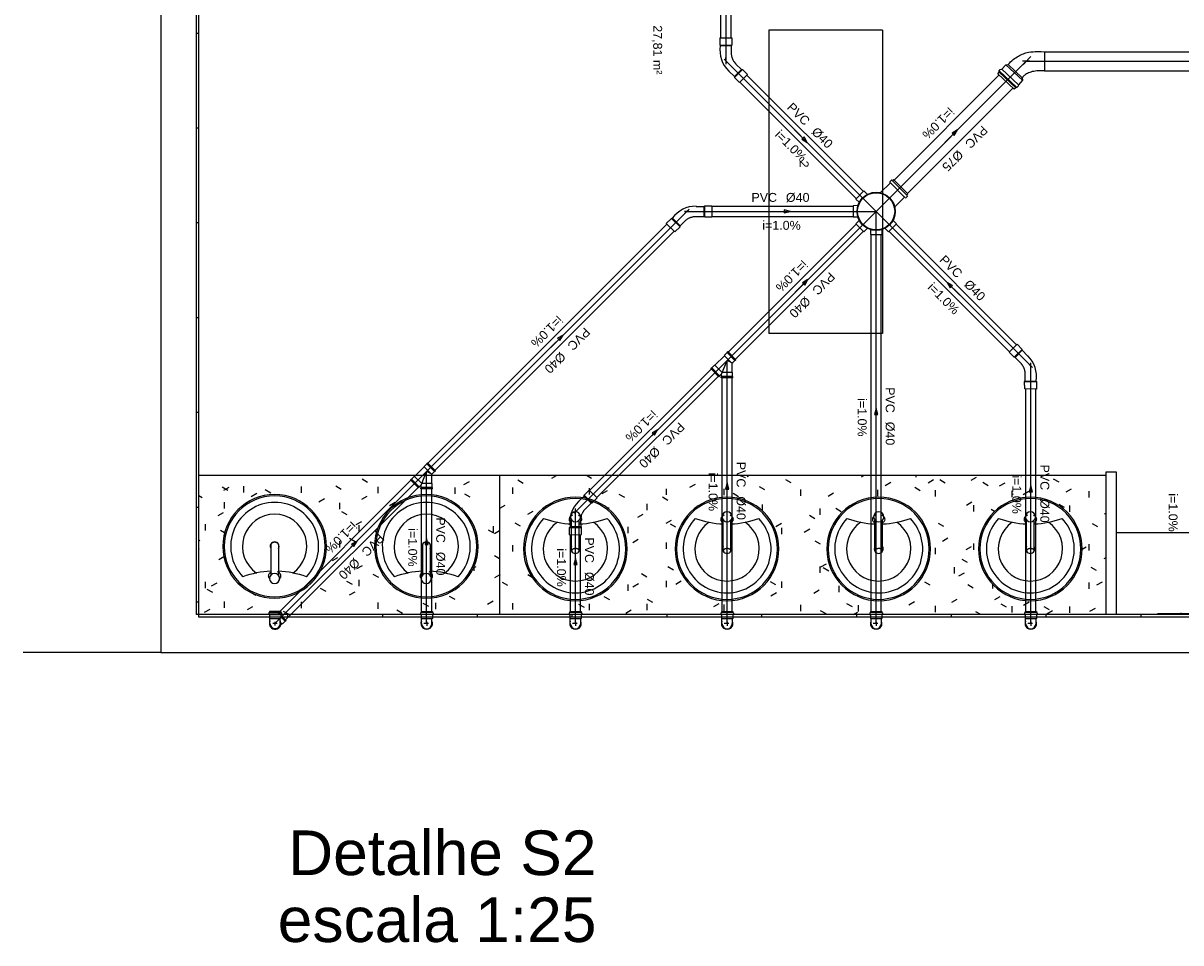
# Model space of a CAD drawing. Header units: metres. Extents: x -81 to 1042, y -541 to 334.
# Tile 5 of 130: x 440 to 458, y -540 to -525. Entities that reach past the tile are written whole.
import ezdxf
from ezdxf.enums import TextEntityAlignment as Align

# ---------------------------------------------------------------- set-up
doc = ezdxf.new("R2010")
doc.units = ezdxf.units.M
for name, color, linetype in [('Arquitetura', 134, 'Continuous'), ('DI-Títulos', 3, 'Continuous'), ('Simbolos', 5, 'Continuous'), ('Simbolos_int', 174, 'Continuous'), ('TQ-Sentido_tubo', 9, 'Continuous'), ('TQ-Seção_tubo', 5, 'Continuous'), ('TQ-Textos_tubo', 7, 'Continuous'), ('TQ-Tubos_detalhe', 3, 'Continuous')]:
    doc.layers.add(name, color=color, linetype=linetype)
doc.styles.add('Arial', font='arial.ttf', dxfattribs={"height": 0.025})

msp = doc.modelspace()

# ---------------------------------------------------------------- linework, layer by layer
at = {"layer": 'Arquitetura'}
for p, q in [((442.248, -520.959), (442.248, -535.007)), ((442.808, -520.966), (442.808, -534.407)), ((442.848, -534.407), (442.848, -520.966)), ((442.848, -525.21), (442.808, -525.21)), ((451.867, -525.161), (451.867, -529.961)), ((453.667, -525.161), (451.867, -525.161)), ((453.667, -525.161), (453.667, -529.961)), ((442.848, -526.71), (442.808, -526.71)), ((442.848, -528.21), (442.808, -528.21)), ((442.848, -529.71), (442.808, -529.71)), ((453.667, -529.961), (451.867, -529.961)), ((442.848, -531.21), (442.808, -531.21)), ((457.208, -532.207), (442.848, -532.207)), ((447.608, -532.207), (447.608, -534.407)), ((448.38, -532.21), (448.375, -532.207)), ((448.433, -532.25), (448.508, -532.207)), ((449.062, -532.252), (448.983, -532.207)), ((450.851, -532.207), (450.851, -532.21)), ((451.527, -532.219), (451.548, -532.207)), ((453.334, -532.228), (453.372, -532.207)), ((454.195, -532.207), (454.195, -532.23)), ((457.208, -534.407), (457.208, -532.147)), ((457.208, -532.147), (457.368, -532.147)), ((457.368, -532.147), (457.368, -534.407)), ((443.305, -532.441), (443.218, -532.391)), ((443.243, -532.438), (443.33, -532.388)), ((443.555, -532.374), (443.555, -532.474)), ((444.467, -532.378), (444.467, -532.478)), ((445.101, -532.425), (445.015, -532.375)), ((445.52, -532.316), (445.433, -532.266)), ((445.683, -532.386), (445.683, -532.486)), ((446.899, -532.394), (446.899, -532.494)), ((447.044, -532.35), (447.131, -532.3)), ((447.811, -532.398), (447.811, -532.498)), ((447.982, -532.331), (447.895, -532.281)), ((449.027, -532.406), (449.027, -532.506)), ((450.62, -532.391), (450.707, -532.341)), ((451.807, -532.433), (451.72, -532.383)), ((452.222, -532.322), (452.136, -532.272)), ((453.712, -532.362), (453.798, -532.312)), ((454.265, -532.448), (454.178, -532.398)), ((454.39, -532.321), (454.477, -532.271)), ((454.659, -532.325), (454.573, -532.275)), ((455.069, -532.28), (455.155, -532.23)), ((455.341, -532.368), (455.255, -532.318)), ((455.522, -532.369), (455.609, -532.319)), ((456.463, -532.313), (456.376, -532.263)), ((442.903, -532.56), (442.848, -532.529)), ((443.679, -532.537), (443.766, -532.487)), ((443.987, -532.484), (443.9, -532.434)), ((444.749, -532.622), (444.836, -532.572)), ((445.427, -532.581), (445.514, -532.531)), ((447.144, -532.551), (447.057, -532.501)), ((449.229, -532.493), (449.315, -532.443)), ((449.588, -532.556), (449.502, -532.506)), ((450.27, -532.599), (450.184, -532.549)), ((450.243, -532.414), (450.243, -532.514)), ((451.155, -532.418), (451.155, -532.518)), ((451.388, -532.542), (451.302, -532.492)), ((451.483, -532.595), (451.499, -532.586)), ((452.371, -532.426), (452.371, -532.526)), ((452.808, -532.532), (452.894, -532.482)), ((453.587, -532.434), (453.587, -532.534)), ((454.499, -532.438), (454.499, -532.538)), ((455.715, -532.446), (455.715, -532.546)), ((455.896, -532.505), (455.982, -532.455)), ((456.574, -532.464), (456.661, -532.414)), ((456.931, -532.454), (456.931, -532.554)), ((442.848, -532.71), (442.808, -532.71)), ((443.251, -532.63), (443.251, -532.73)), ((445.075, -532.638), (445.075, -532.738)), ((445.867, -532.678), (445.954, -532.628)), ((447.003, -532.725), (447.02, -532.715)), ((447.612, -532.724), (447.698, -532.674)), ((448.055, -532.819), (448.141, -532.769)), ((449.331, -532.71), (449.331, -532.735)), ((449.939, -532.654), (449.939, -532.754)), ((451.763, -532.662), (451.763, -532.762)), ((452.675, -532.73), (452.675, -532.83)), ((453.016, -532.78), (452.929, -532.73)), ((454.996, -532.673), (455.082, -532.623)), ((455.107, -532.674), (455.107, -532.774)), ((455.442, -532.776), (455.387, -532.745)), ((456.55, -532.714), (456.463, -532.664)), ((456.627, -532.678), (456.627, -532.778)), ((443.153, -532.841), (443.239, -532.791)), ((445.195, -532.83), (445.109, -532.78)), ((445.34, -532.982), (445.427, -532.932)), ((448.748, -533.396), (448.748, -532.911)), ((448.868, -533.396), (448.868, -532.911)), ((449.796, -532.867), (449.882, -532.817)), ((450.242, -532.961), (450.329, -532.911)), ((451.148, -533.396), (451.148, -532.911)), ((451.268, -533.396), (451.268, -532.911)), ((452.597, -532.889), (452.51, -532.839)), ((453.548, -533.396), (453.548, -532.911)), ((453.668, -533.396), (453.668, -532.911)), ((455.948, -533.396), (455.948, -532.911)), ((456.068, -533.396), (456.068, -532.911)), ((457.183, -532.814), (457.208, -532.8)), ((442.947, -532.978), (442.947, -533.078)), ((443.256, -533.115), (443.191, -533.077)), ((445.379, -532.994), (445.379, -533.094)), ((445.662, -533.1), (445.635, -533.084)), ((447.518, -533.119), (447.432, -533.069)), ((447.507, -533.006), (447.507, -533.106)), ((447.528, -533.123), (447.608, -533.077)), ((447.608, -533.077), (447.615, -533.073)), ((447.941, -533.009), (447.854, -532.959)), ((449.635, -533.018), (449.635, -533.118)), ((450.399, -533.024), (450.312, -532.974)), ((451.98, -533.01), (452.067, -532.96)), ((452.067, -533.034), (452.067, -533.134)), ((452.43, -533.102), (452.516, -533.052)), ((454.639, -533.015), (454.553, -532.965)), ((457.076, -533.018), (456.99, -532.968)), ((457.368, -533.107), (459.608, -533.107)), ((442.862, -533.239), (442.848, -533.231)), ((443.988, -533.297), (443.988, -533.782)), ((444.108, -533.297), (444.108, -533.782)), ((445.075, -533.246), (445.075, -533.346)), ((445.32, -533.254), (445.234, -533.204)), ((446.388, -533.297), (446.388, -533.782)), ((446.508, -533.297), (446.508, -533.782)), ((447.811, -533.31), (447.811, -533.41)), ((449.716, -533.265), (449.802, -533.215)), ((450.243, -533.266), (450.243, -533.366)), ((452.687, -533.292), (452.601, -533.242)), ((454.617, -533.243), (454.704, -533.193)), ((455.107, -533.282), (455.107, -533.382)), ((456.931, -533.29), (456.931, -533.39)), ((442.848, -533.368), (442.861, -533.361)), ((443.166, -533.536), (443.246, -533.489)), ((444.962, -533.552), (445.049, -533.502)), ((447.608, -533.522), (447.526, -533.474)), ((454.499, -533.35), (454.499, -533.45)), ((454.991, -533.378), (455.078, -533.328)), ((456.828, -533.371), (456.892, -533.334)), ((457.175, -533.521), (457.208, -533.502)), ((445.35, -533.679), (445.437, -533.629)), ((447.192, -533.669), (447.237, -533.643)), ((447.203, -533.645), (447.203, -533.714)), ((447.616, -533.524), (447.608, -533.519)), ((450.358, -533.703), (450.272, -533.653)), ((452.675, -533.646), (452.675, -533.746)), ((452.692, -533.652), (452.779, -533.602)), ((452.816, -533.718), (452.729, -533.668)), ((454.803, -533.658), (454.803, -533.758)), ((455.014, -533.583), (454.927, -533.533)), ((457.057, -533.709), (456.97, -533.659)), ((445.379, -533.858), (445.379, -533.958)), ((445.695, -533.821), (445.608, -533.771)), ((447.534, -533.822), (447.608, -533.779)), ((447.608, -533.779), (447.621, -533.772)), ((448.125, -533.818), (448.056, -533.778)), ((449.939, -533.812), (449.853, -533.762)), ((454.876, -533.795), (454.963, -533.745)), ((442.947, -533.89), (442.947, -533.99)), ((443.068, -534.059), (442.981, -534.009)), ((443.051, -533.953), (443.138, -533.903)), ((443.75, -534.102), (443.663, -534.052)), ((444.861, -534.041), (444.774, -533.991)), ((445.28, -533.932), (445.193, -533.882)), ((445.235, -534.096), (445.322, -534.046)), ((447.741, -533.947), (447.655, -533.897)), ((449.635, -533.93), (449.635, -534.03)), ((449.718, -533.965), (449.805, -533.915)), ((450.243, -533.874), (450.243, -533.974)), ((450.397, -533.924), (450.483, -533.874)), ((451.982, -533.938), (451.895, -533.888)), ((452.067, -533.882), (452.067, -533.982)), ((452.581, -534.067), (452.668, -534.017)), ((452.979, -533.95), (452.979, -534.05)), ((454.422, -533.943), (454.336, -533.893)), ((455.104, -533.986), (455.018, -533.936)), ((455.411, -533.929), (455.411, -533.994)), ((456.931, -533.898), (456.931, -533.998)), ((457.061, -533.938), (457.147, -533.888)), ((442.848, -534.21), (442.808, -534.21)), ((443.251, -534.198), (443.251, -534.298)), ((444.467, -534.206), (444.467, -534.306)), ((445.683, -534.214), (445.683, -534.314)), ((446.488, -534.279), (446.401, -534.229)), ((446.595, -534.218), (446.595, -534.318)), ((446.903, -534.168), (446.817, -534.118)), ((447.419, -534.239), (447.506, -534.189)), ((447.811, -534.226), (447.811, -534.326)), ((449.027, -534.234), (449.027, -534.334)), ((449.351, -534.175), (449.265, -534.125)), ((449.939, -534.238), (449.939, -534.338)), ((450.033, -534.217), (449.947, -534.167)), ((450.999, -534.279), (451.085, -534.229)), ((451.902, -534.108), (451.989, -534.058)), ((453.191, -534.285), (453.104, -534.235)), ((454.087, -534.251), (454.173, -534.201)), ((454.765, -534.21), (454.852, -534.16)), ((455.444, -534.17), (455.53, -534.12)), ((455.631, -534.29), (455.544, -534.24)), ((455.901, -534.257), (455.987, -534.207)), ((442.848, -534.407), (442.808, -534.407)), ((442.848, -534.447), (442.848, -534.407)), ((469.288, -534.407), (442.848, -534.407)), ((442.94, -534.368), (443.026, -534.318)), ((443.618, -534.328), (443.705, -534.278)), ((444.089, -534.407), (444.144, -534.375)), ((444.276, -534.406), (444.19, -534.356)), ((444.259, -534.447), (444.259, -534.407)), ((444.886, -534.407), (444.872, -534.399)), ((445.759, -534.447), (445.759, -534.407)), ((446.069, -534.388), (445.983, -534.338)), ((447.259, -534.447), (447.259, -534.407)), ((448.759, -534.447), (448.759, -534.407)), ((448.95, -534.294), (448.863, -534.244)), ((449.604, -534.382), (449.69, -534.332)), ((450.259, -534.447), (450.259, -534.407)), ((451.155, -534.246), (451.155, -534.346)), ((451.759, -534.447), (451.759, -534.407)), ((452.371, -534.254), (452.371, -534.354)), ((452.775, -534.396), (452.689, -534.346)), ((453.209, -534.407), (453.273, -534.37)), ((453.259, -534.447), (453.259, -534.407)), ((453.283, -534.258), (453.283, -534.358)), ((454.499, -534.266), (454.499, -534.366)), ((454.759, -534.447), (454.759, -534.407)), ((455.226, -534.407), (455.146, -534.361)), ((455.715, -534.274), (455.715, -534.374)), ((456.313, -534.333), (456.226, -534.283)), ((456.259, -534.447), (456.259, -534.407)), ((456.271, -534.394), (456.357, -534.344)), ((456.627, -534.278), (456.627, -534.378)), ((456.949, -534.354), (457.036, -534.304)), ((457.759, -534.447), (457.759, -534.407)), ((458.958, -534.396), (458.019, -534.396)), ((469.288, -534.447), (442.848, -534.447)), ((442.248, -535.007), (440.068, -535.007)), ((442.248, -535.007), (469.888, -535.007))]:
    msp.add_line(p, q, dxfattribs=at)
for points in [[(448.761, -532.835), (448.754, -532.838), (448.747, -532.842), (448.739, -532.846), (448.733, -532.851), (448.726, -532.857), (448.72, -532.864), (448.715, -532.872), (448.712, -532.88), (448.709, -532.889), (448.708, -532.898)], [(448.708, -532.898), (448.709, -532.908), (448.711, -532.916), (448.715, -532.925), (448.72, -532.932), (448.726, -532.939), (448.732, -532.945), (448.739, -532.95)], [(448.908, -532.898), (448.907, -532.889), (448.905, -532.88), (448.901, -532.872), (448.896, -532.864), (448.89, -532.857), (448.884, -532.851), (448.877, -532.846), (448.87, -532.842), (448.863, -532.838), (448.856, -532.835)], [(448.877, -532.95), (448.884, -532.945), (448.891, -532.939), (448.896, -532.932), (448.901, -532.925), (448.905, -532.916), (448.907, -532.908), (448.908, -532.898)], [(451.161, -532.835), (451.154, -532.838), (451.147, -532.842), (451.139, -532.846), (451.133, -532.851), (451.126, -532.857), (451.12, -532.864), (451.115, -532.872), (451.112, -532.88), (451.109, -532.889), (451.108, -532.898)], [(451.108, -532.898), (451.109, -532.908), (451.111, -532.916), (451.115, -532.925), (451.12, -532.932), (451.126, -532.939), (451.132, -532.945), (451.139, -532.95)], [(451.308, -532.898), (451.307, -532.889), (451.305, -532.88), (451.301, -532.872), (451.296, -532.864), (451.29, -532.857), (451.284, -532.851), (451.277, -532.846), (451.27, -532.842), (451.263, -532.838), (451.256, -532.835)], [(451.277, -532.95), (451.284, -532.945), (451.291, -532.939), (451.296, -532.932), (451.301, -532.925), (451.305, -532.916), (451.307, -532.908), (451.308, -532.898)], [(453.561, -532.835), (453.554, -532.838), (453.547, -532.842), (453.539, -532.846), (453.533, -532.851), (453.526, -532.857), (453.52, -532.864), (453.515, -532.872), (453.512, -532.88), (453.509, -532.889), (453.508, -532.898)], [(453.508, -532.898), (453.509, -532.908), (453.511, -532.916), (453.515, -532.925), (453.52, -532.932), (453.526, -532.939), (453.532, -532.945), (453.539, -532.95)], [(453.708, -532.898), (453.707, -532.889), (453.705, -532.88), (453.701, -532.872), (453.696, -532.864), (453.69, -532.857), (453.684, -532.851), (453.677, -532.846), (453.67, -532.842), (453.663, -532.838), (453.656, -532.835)], [(453.677, -532.95), (453.684, -532.945), (453.691, -532.939), (453.696, -532.932), (453.701, -532.925), (453.705, -532.916), (453.707, -532.908), (453.708, -532.898)], [(455.961, -532.835), (455.954, -532.838), (455.947, -532.842), (455.939, -532.846), (455.933, -532.851), (455.926, -532.857), (455.92, -532.864), (455.915, -532.872), (455.912, -532.88), (455.909, -532.889), (455.908, -532.898)], [(455.908, -532.898), (455.909, -532.908), (455.911, -532.916), (455.915, -532.925), (455.92, -532.932), (455.926, -532.939), (455.932, -532.945), (455.939, -532.95)], [(456.108, -532.898), (456.107, -532.889), (456.105, -532.88), (456.101, -532.872), (456.096, -532.864), (456.09, -532.857), (456.084, -532.851), (456.077, -532.846), (456.07, -532.842), (456.063, -532.838), (456.056, -532.835)], [(456.077, -532.95), (456.084, -532.945), (456.091, -532.939), (456.096, -532.932), (456.101, -532.925), (456.105, -532.916), (456.107, -532.908), (456.108, -532.898)], [(444.108, -533.297), (444.108, -533.292), (444.106, -533.287), (444.103, -533.283), (444.099, -533.279), (444.095, -533.275), (444.091, -533.273), (444.086, -533.27), (444.082, -533.269), (444.078, -533.267), (444.074, -533.266), (444.071, -533.265), (444.067, -533.264), (444.064, -533.264), (444.061, -533.263), (444.057, -533.263), (444.054, -533.263), (444.051, -533.263), (444.048, -533.262), (444.045, -533.263), (444.042, -533.263), (444.039, -533.263), (444.036, -533.263), (444.033, -533.264), (444.029, -533.264), (444.026, -533.265), (444.022, -533.266), (444.018, -533.267), (444.014, -533.269), (444.01, -533.27), (444.006, -533.273), (444.002, -533.275), (443.998, -533.279), (443.994, -533.283), (443.991, -533.287), (443.989, -533.292), (443.988, -533.297)], [(446.508, -533.297), (446.508, -533.292), (446.506, -533.287), (446.503, -533.283), (446.499, -533.279), (446.495, -533.275), (446.491, -533.273), (446.486, -533.27), (446.482, -533.269), (446.478, -533.267), (446.474, -533.266), (446.471, -533.265), (446.467, -533.264), (446.464, -533.264), (446.461, -533.263), (446.457, -533.263), (446.454, -533.263), (446.451, -533.263), (446.448, -533.262), (446.445, -533.263), (446.442, -533.263), (446.439, -533.263), (446.436, -533.263), (446.433, -533.264), (446.429, -533.264), (446.426, -533.265), (446.422, -533.266), (446.418, -533.267), (446.414, -533.269), (446.41, -533.27), (446.406, -533.273), (446.402, -533.275), (446.398, -533.279), (446.394, -533.283), (446.391, -533.287), (446.389, -533.292), (446.388, -533.297)], [(448.868, -533.396), (448.868, -533.391), (448.866, -533.386), (448.863, -533.382), (448.859, -533.378), (448.855, -533.375), (448.851, -533.372), (448.846, -533.37), (448.842, -533.368), (448.838, -533.366), (448.834, -533.365), (448.831, -533.364), (448.827, -533.364), (448.824, -533.363), (448.821, -533.362), (448.817, -533.362), (448.814, -533.362), (448.811, -533.362), (448.808, -533.362), (448.805, -533.362), (448.802, -533.362), (448.799, -533.362), (448.796, -533.362), (448.793, -533.363), (448.789, -533.364), (448.786, -533.364), (448.782, -533.365), (448.778, -533.366), (448.774, -533.368), (448.77, -533.37), (448.766, -533.372), (448.762, -533.375), (448.758, -533.378), (448.754, -533.382), (448.751, -533.386), (448.749, -533.391), (448.748, -533.396)], [(451.268, -533.396), (451.268, -533.391), (451.266, -533.386), (451.263, -533.382), (451.259, -533.378), (451.255, -533.375), (451.251, -533.372), (451.246, -533.37), (451.242, -533.368), (451.238, -533.366), (451.234, -533.365), (451.231, -533.364), (451.227, -533.364), (451.224, -533.363), (451.221, -533.362), (451.217, -533.362), (451.214, -533.362), (451.211, -533.362), (451.208, -533.362), (451.205, -533.362), (451.202, -533.362), (451.199, -533.362), (451.196, -533.362), (451.193, -533.363), (451.189, -533.364), (451.186, -533.364), (451.182, -533.365), (451.178, -533.366), (451.174, -533.368), (451.17, -533.37), (451.166, -533.372), (451.162, -533.375), (451.158, -533.378), (451.154, -533.382), (451.151, -533.386), (451.149, -533.391), (451.148, -533.396)], [(453.668, -533.396), (453.668, -533.391), (453.666, -533.386), (453.663, -533.382), (453.659, -533.378), (453.655, -533.375), (453.651, -533.372), (453.646, -533.37), (453.642, -533.368), (453.638, -533.366), (453.634, -533.365), (453.631, -533.364), (453.627, -533.364), (453.624, -533.363), (453.621, -533.362), (453.617, -533.362), (453.614, -533.362), (453.611, -533.362), (453.608, -533.362), (453.605, -533.362), (453.602, -533.362), (453.599, -533.362), (453.596, -533.362), (453.593, -533.363), (453.589, -533.364), (453.586, -533.364), (453.582, -533.365), (453.578, -533.366), (453.574, -533.368), (453.57, -533.37), (453.566, -533.372), (453.562, -533.375), (453.558, -533.378), (453.554, -533.382), (453.551, -533.386), (453.549, -533.391), (453.548, -533.396)], [(456.068, -533.396), (456.068, -533.391), (456.066, -533.386), (456.063, -533.382), (456.059, -533.378), (456.055, -533.375), (456.051, -533.372), (456.046, -533.37), (456.042, -533.368), (456.038, -533.366), (456.034, -533.365), (456.031, -533.364), (456.027, -533.364), (456.024, -533.363), (456.021, -533.362), (456.017, -533.362), (456.014, -533.362), (456.011, -533.362), (456.008, -533.362), (456.005, -533.362), (456.002, -533.362), (455.999, -533.362), (455.996, -533.362), (455.993, -533.363), (455.989, -533.364), (455.986, -533.364), (455.982, -533.365), (455.978, -533.366), (455.974, -533.368), (455.97, -533.37), (455.966, -533.372), (455.962, -533.375), (455.958, -533.378), (455.954, -533.382), (455.951, -533.386), (455.949, -533.391), (455.948, -533.396)], [(444.001, -533.732), (443.994, -533.735), (443.987, -533.739), (443.979, -533.743), (443.973, -533.748), (443.966, -533.754), (443.96, -533.761), (443.955, -533.769), (443.952, -533.777), (443.949, -533.786), (443.948, -533.795)], [(443.948, -533.795), (443.949, -533.804), (443.951, -533.813), (443.955, -533.822), (443.96, -533.829), (443.966, -533.836), (443.972, -533.842), (443.979, -533.847)], [(444.148, -533.795), (444.147, -533.786), (444.145, -533.777), (444.141, -533.769), (444.136, -533.761), (444.13, -533.754), (444.124, -533.748), (444.117, -533.743), (444.11, -533.739), (444.103, -533.735), (444.096, -533.732)], [(444.117, -533.847), (444.124, -533.842), (444.131, -533.836), (444.136, -533.829), (444.141, -533.822), (444.145, -533.813), (444.147, -533.804), (444.148, -533.795)], [(446.401, -533.732), (446.394, -533.735), (446.387, -533.739), (446.379, -533.743), (446.373, -533.748), (446.366, -533.754), (446.36, -533.761), (446.355, -533.769), (446.352, -533.777), (446.349, -533.786), (446.348, -533.795)], [(446.348, -533.795), (446.349, -533.804), (446.351, -533.813), (446.355, -533.822), (446.36, -533.829), (446.366, -533.836), (446.372, -533.842), (446.379, -533.847)], [(446.548, -533.795), (446.547, -533.786), (446.545, -533.777), (446.541, -533.769), (446.536, -533.761), (446.53, -533.754), (446.524, -533.748), (446.517, -533.743), (446.51, -533.739), (446.503, -533.735), (446.496, -533.732)], [(446.517, -533.847), (446.524, -533.842), (446.531, -533.836), (446.536, -533.829), (446.541, -533.822), (446.545, -533.813), (446.547, -533.804), (446.548, -533.795)]]:
    msp.add_lwpolyline(points, dxfattribs=at)
for centre, radius, start, end in [((444.048, -533.327), 0.82, 0, 180), ((444.048, -533.327), 0.798, 90, 270), ((444.048, -533.327), 0.798, 270, 90), ((446.448, -533.327), 0.82, 0, 180), ((446.448, -533.327), 0.798, 90, 270), ((446.448, -533.327), 0.798, 270, 90), ((448.808, -533.367), 0.82, 0, 180), ((448.808, -533.367), 0.798, 90, 270), ((448.808, -533.367), 0.798, 270, 90), ((451.208, -533.367), 0.82, 0, 180), ((451.208, -533.367), 0.798, 90, 270), ((451.208, -533.367), 0.798, 270, 90), ((453.608, -533.367), 0.82, 0, 180), ((453.608, -533.367), 0.798, 90, 270), ((453.608, -533.367), 0.798, 270, 90), ((456.008, -533.367), 0.82, 0, 180), ((456.008, -533.367), 0.798, 90, 270), ((456.008, -533.367), 0.798, 270, 90), ((444.048, -533.327), 0.696, 90, 223.7878), ((444.048, -533.327), 0.696, 316.2122, 90), ((446.448, -533.327), 0.696, 90, 223.7878), ((446.448, -533.327), 0.696, 316.2122, 90), ((444.048, -533.327), 0.509, 304.1467, 235.8533), ((446.448, -533.327), 0.509, 304.1467, 235.8533), ((448.808, -533.367), 0.696, 136.2122, 270), ((448.808, -533.367), 0.509, 124.1467, 55.8533), ((448.808, -531.511), 1.463, 249.9058, 267.6495), ((448.808, -532.858), 0.08, 0, 180), ((448.808, -532.858), 0.08, 180, 0), ((448.808, -533.367), 0.696, 270, 43.7878), ((448.808, -531.511), 1.463, 272.3505, 290.0942), ((451.208, -533.367), 0.696, 136.2122, 270), ((451.208, -533.367), 0.509, 124.1467, 55.8533), ((451.208, -531.511), 1.463, 249.9058, 267.6495), ((451.208, -532.858), 0.08, 0, 180), ((451.208, -532.858), 0.08, 180, 0), ((451.208, -533.367), 0.696, 270, 43.7878), ((451.208, -531.511), 1.463, 272.3505, 290.0942), ((453.608, -533.367), 0.696, 136.2122, 270), ((453.608, -533.367), 0.509, 124.1467, 55.8533), ((453.608, -531.511), 1.463, 249.9058, 267.6495), ((453.608, -532.858), 0.08, 0, 180), ((453.608, -532.858), 0.08, 180, 0), ((453.608, -533.367), 0.696, 270, 43.7878), ((453.608, -531.511), 1.463, 272.3505, 290.0942), ((456.008, -533.367), 0.696, 136.2122, 270), ((456.008, -533.367), 0.509, 124.1467, 55.8533), ((456.008, -531.511), 1.463, 249.9058, 267.6495), ((456.008, -532.858), 0.08, 0, 180), ((456.008, -532.858), 0.08, 180, 0), ((456.008, -533.367), 0.696, 270, 43.7878), ((456.008, -531.511), 1.463, 272.3505, 290.0942), ((444.048, -533.327), 0.0707, 90, 211.9847), ((444.048, -533.327), 0.0707, 328.0153, 90), ((446.448, -533.327), 0.0707, 90, 211.9847), ((446.448, -533.327), 0.0707, 328.0153, 90), ((444.048, -533.327), 0.82, 180, 0), ((446.448, -533.327), 0.82, 180, 0), ((448.808, -533.367), 0.82, 180, 0), ((448.808, -533.367), 0.0707, 148.0153, 270), ((448.808, -533.367), 0.0707, 270, 31.9847), ((451.208, -533.367), 0.82, 180, 0), ((451.208, -533.367), 0.0707, 148.0153, 270), ((451.208, -533.367), 0.0707, 270, 31.9847), ((453.608, -533.367), 0.82, 180, 0), ((453.608, -533.367), 0.0707, 148.0153, 270), ((453.608, -533.367), 0.0707, 270, 31.9847), ((456.008, -533.367), 0.82, 180, 0), ((456.008, -533.367), 0.0707, 148.0153, 270), ((456.008, -533.367), 0.0707, 270, 31.9847), ((444.048, -535.182), 1.463, 92.3505, 110.0942), ((444.048, -533.835), 0.08, 0, 180), ((444.048, -533.835), 0.08, 180, 0), ((444.048, -535.182), 1.463, 69.9058, 87.6495), ((446.448, -535.182), 1.463, 92.3505, 110.0942), ((446.448, -533.835), 0.08, 0, 180), ((446.448, -533.835), 0.08, 180, 0), ((446.448, -535.182), 1.463, 69.9058, 87.6495)]:
    msp.add_arc(centre, radius, start, end, dxfattribs=at)
at = {"layer": 'Simbolos'}
for p, q in [((451.091, -525.28), (451.093, -525.393)), ((451.091, -525.28), (451.281, -525.283)), ((451.093, -525.393), (451.102, -525.405)), ((451.093, -525.393), (451.284, -525.396)), ((451.284, -525.396), (451.275, -525.408)), ((451.281, -525.283), (451.284, -525.396)), ((451.212, -525.671), (451.16, -525.619)), ((451.185, -525.594), (451.187, -525.697)), ((455.717, -525.643), (455.737, -525.626)), ((455.737, -525.626), (455.757, -525.61)), ((455.757, -525.61), (455.777, -525.595)), ((455.777, -525.595), (455.797, -525.582)), ((455.797, -525.582), (455.818, -525.569)), ((455.818, -525.569), (455.838, -525.558)), ((455.838, -525.558), (455.858, -525.548)), ((455.858, -525.548), (455.878, -525.54)), ((455.878, -525.54), (455.898, -525.532)), ((455.898, -525.532), (455.918, -525.525)), ((455.918, -525.525), (455.938, -525.519)), ((455.918, -525.676), (456.017, -525.577)), ((455.938, -525.519), (455.957, -525.514)), ((455.957, -525.514), (455.976, -525.51)), ((455.976, -525.51), (456.014, -525.504)), ((456.014, -525.504), (456.05, -525.5)), ((456.05, -525.5), (456.085, -525.498)), ((456.085, -525.498), (456.118, -525.497)), ((456.118, -525.497), (456.149, -525.498)), ((456.149, -525.498), (456.178, -525.499)), ((456.178, -525.499), (456.23, -525.502)), ((456.23, -525.502), (456.23, -525.802)), ((451.235, -525.806), (451.323, -525.893)), ((451.45, -525.783), (451.324, -525.909)), ((451.435, -525.781), (451.45, -525.783)), ((451.45, -525.783), (451.529, -525.862)), ((455.512, -525.826), (455.515, -525.801)), ((455.515, -525.801), (455.532, -525.783)), ((455.532, -525.783), (455.555, -525.777)), ((455.555, -525.777), (455.618, -525.709)), ((455.618, -525.709), (455.657, -525.705)), ((455.657, -525.705), (455.677, -525.683)), ((455.677, -525.683), (455.696, -525.662)), ((455.696, -525.662), (455.717, -525.643)), ((456, -525.652), (455.886, -525.652)), ((455.891, -525.703), (455.918, -525.676)), ((456.061, -525.811), (456.038, -525.816)), ((456.085, -525.806), (456.061, -525.811)), ((456.111, -525.803), (456.085, -525.806)), ((456.137, -525.801), (456.111, -525.803)), ((456.166, -525.801), (456.137, -525.801)), ((456.195, -525.802), (456.166, -525.801)), ((456.23, -525.802), (456.195, -525.802)), ((456.225, -525.802), (456.21, -525.802)), ((451.323, -525.893), (451.324, -525.909)), ((451.324, -525.909), (451.403, -525.988)), ((451.403, -525.988), (451.529, -525.862)), ((455.491, -525.848), (455.512, -525.826)), ((455.491, -525.848), (455.754, -526.095)), ((455.884, -525.951), (455.818, -526.022)), ((455.883, -525.906), (455.878, -525.913)), ((455.878, -525.913), (455.884, -525.951)), ((455.887, -525.901), (455.883, -525.906)), ((455.891, -525.897), (455.887, -525.901)), ((455.899, -525.888), (455.891, -525.897)), ((455.908, -525.879), (455.899, -525.888)), ((455.918, -525.87), (455.908, -525.879)), ((455.931, -525.861), (455.918, -525.87)), ((455.945, -525.853), (455.931, -525.861)), ((455.961, -525.844), (455.945, -525.853)), ((455.978, -525.836), (455.961, -525.844)), ((455.997, -525.829), (455.978, -525.836)), ((456.017, -525.822), (455.997, -525.829)), ((456.038, -525.816), (456.017, -525.822)), ((455.776, -526.072), (455.754, -526.095)), ((455.792, -526.067), (455.776, -526.072)), ((455.815, -526.043), (455.792, -526.067)), ((455.818, -526.022), (455.815, -526.043)), ((453.789, -527.578), (453.637, -527.73)), ((453.81, -527.532), (453.783, -527.559)), ((453.783, -527.565), (453.789, -527.572)), ((453.816, -527.532), (453.823, -527.539)), ((453.843, -527.524), (453.829, -527.539)), ((454.069, -527.751), (453.843, -527.524)), ((453.372, -527.704), (453.245, -527.831)), ((453.424, -527.756), (453.372, -527.704)), ((454.016, -527.804), (453.864, -527.956)), ((454.029, -527.811), (454.021, -527.804)), ((454.062, -527.784), (454.035, -527.811)), ((454.069, -527.751), (454.055, -527.765)), ((454.062, -527.778), (454.055, -527.77)), ((450.534, -528.062), (450.608, -527.99)), ((450.719, -527.947), (450.843, -527.947)), ((450.843, -527.947), (450.855, -527.937)), ((450.855, -527.937), (450.967, -527.937)), ((450.855, -528.115), (450.855, -527.937)), ((450.967, -527.937), (450.967, -528.115)), ((453.275, -527.936), (453.202, -527.937)), ((453.202, -527.937), (453.202, -528.116)), ((453.297, -527.883), (453.245, -527.831)), ((450.245, -528.217), (450.327, -528.138)), ((450.327, -528.138), (450.342, -528.136)), ((450.327, -528.138), (450.464, -528.271)), ((450.608, -528.026), (450.534, -528.026)), ((450.843, -528.106), (450.855, -528.115)), ((450.855, -528.115), (450.967, -528.115)), ((453.275, -528.117), (453.202, -528.116)), ((453.297, -528.17), (453.245, -528.222)), ((453.838, -528.17), (453.89, -528.222)), ((450.245, -528.217), (450.382, -528.349)), ((450.382, -528.349), (450.464, -528.271)), ((450.464, -528.271), (450.466, -528.256)), ((453.245, -528.222), (453.372, -528.349)), ((453.424, -528.297), (453.372, -528.349)), ((453.477, -528.319), (453.478, -528.392)), ((453.658, -528.319), (453.657, -528.392)), ((453.711, -528.297), (453.763, -528.349)), ((453.763, -528.349), (453.89, -528.222)), ((453.478, -528.392), (453.657, -528.392)), ((455.797, -530.13), (455.671, -530.256)), ((455.751, -530.335), (455.876, -530.21)), ((455.876, -530.21), (455.797, -530.13)), ((455.878, -530.225), (455.876, -530.21)), ((451.167, -530.311), (451.017, -530.461)), ((451.119, -530.602), (451.208, -530.386)), ((451.209, -530.262), (451.167, -530.304)), ((451.167, -530.304), (451.167, -530.311)), ((451.292, -530.427), (451.208, -530.386)), ((451.22, -530.245), (451.209, -530.256)), ((451.209, -530.256), (451.209, -530.262)), ((451.22, -530.245), (451.349, -530.374)), ((451.332, -530.385), (451.293, -530.424)), ((451.338, -530.385), (451.332, -530.385)), ((451.349, -530.374), (451.338, -530.385)), ((455.751, -530.335), (455.671, -530.256)), ((455.765, -530.338), (455.751, -530.335)), ((455.965, -530.313), (455.878, -530.225)), ((450.95, -530.515), (450.961, -530.504)), ((450.95, -530.515), (451.079, -530.644)), ((450.961, -530.504), (450.967, -530.504)), ((450.967, -530.504), (451.01, -530.461)), ((451.01, -530.461), (451.017, -530.461)), ((451.291, -530.574), (451.291, -530.43)), ((451.296, -530.579), (451.291, -530.574)), ((455.988, -530.447), (456.04, -530.499)), ((456.015, -530.525), (456.014, -530.422)), ((451.079, -530.644), (451.09, -530.632)), ((451.09, -530.627), (451.114, -530.603)), ((451.09, -530.632), (451.09, -530.627)), ((451.117, -530.644), (451.121, -530.639)), ((451.117, -530.659), (451.117, -530.644)), ((451.299, -530.659), (451.117, -530.659)), ((451.121, -530.639), (451.121, -530.605)), ((451.295, -530.639), (451.296, -530.579)), ((451.299, -530.644), (451.295, -530.639)), ((451.299, -530.659), (451.299, -530.644)), ((455.917, -530.722), (455.926, -530.71)), ((455.92, -530.835), (455.917, -530.722)), ((456.108, -530.725), (455.917, -530.722)), ((456.108, -530.725), (456.098, -530.713)), ((456.11, -530.839), (456.108, -530.725)), ((456.11, -530.839), (455.92, -530.835)), ((446.455, -532.02), (446.413, -532.062)), ((446.466, -532.003), (446.455, -532.014)), ((446.455, -532.014), (446.455, -532.02)), ((446.466, -532.003), (446.595, -532.131)), ((446.213, -532.261), (446.256, -532.219)), ((446.256, -532.219), (446.263, -532.219)), ((446.413, -532.068), (446.263, -532.219)), ((446.365, -532.36), (446.454, -532.143)), ((446.413, -532.062), (446.413, -532.068)), ((446.538, -532.184), (446.454, -532.143)), ((446.537, -532.332), (446.537, -532.188)), ((446.578, -532.143), (446.539, -532.181)), ((446.584, -532.143), (446.578, -532.143)), ((446.595, -532.131), (446.584, -532.143)), ((446.196, -532.273), (446.207, -532.261)), ((446.196, -532.273), (446.325, -532.401)), ((446.207, -532.261), (446.213, -532.261)), ((446.325, -532.401), (446.336, -532.39)), ((446.336, -532.384), (446.36, -532.36)), ((446.336, -532.39), (446.336, -532.384)), ((446.363, -532.401), (446.367, -532.397)), ((446.363, -532.417), (446.363, -532.401)), ((446.367, -532.397), (446.367, -532.363)), ((446.542, -532.337), (446.537, -532.332)), ((446.541, -532.397), (446.542, -532.337)), ((446.545, -532.401), (446.541, -532.397)), ((446.545, -532.417), (446.545, -532.401)), ((446.545, -532.417), (446.363, -532.417)), ((448.857, -532.618), (448.945, -532.53)), ((448.945, -532.53), (448.946, -532.515)), ((448.946, -532.515), (449.025, -532.435)), ((449.072, -532.64), (448.946, -532.515)), ((449.025, -532.435), (449.151, -532.561)), ((449.072, -532.64), (449.151, -532.561)), ((448.834, -532.752), (448.782, -532.804)), ((448.808, -532.83), (448.809, -532.727)), ((449.057, -532.642), (449.072, -532.64)), ((448.713, -533.144), (448.715, -533.03)), ((448.713, -533.144), (448.903, -533.14)), ((448.715, -533.03), (448.724, -533.018)), ((448.715, -533.03), (448.906, -533.027)), ((448.906, -533.027), (448.897, -533.015)), ((448.903, -533.14), (448.906, -533.027)), ((443.955, -534.379), (443.955, -534.398)), ((443.958, -534.375), (443.964, -534.373)), ((443.959, -534.402), (443.964, -534.402)), ((444.144, -534.357), (443.967, -534.357)), ((443.967, -534.357), (443.967, -534.369)), ((443.967, -534.406), (443.967, -534.463)), ((444.144, -534.357), (444.144, -534.369)), ((444.144, -534.406), (444.144, -534.463)), ((444.23, -534.499), (444.144, -534.413)), ((444.153, -534.375), (444.147, -534.373)), ((444.152, -534.402), (444.147, -534.402)), ((444.156, -534.379), (444.156, -534.398)), ((446.355, -534.381), (446.355, -534.4)), ((446.358, -534.377), (446.364, -534.376)), ((446.359, -534.404), (446.363, -534.405)), ((446.367, -534.36), (446.544, -534.36)), ((446.367, -534.36), (446.367, -534.372)), ((446.367, -534.409), (446.367, -534.466)), ((446.544, -534.36), (446.544, -534.372)), ((446.544, -534.409), (446.544, -534.466)), ((446.553, -534.377), (446.547, -534.376)), ((446.552, -534.404), (446.547, -534.405)), ((446.556, -534.381), (446.556, -534.4)), ((448.709, -534.381), (448.709, -534.4)), ((448.712, -534.377), (448.718, -534.376)), ((448.713, -534.404), (448.717, -534.405)), ((448.721, -534.36), (448.898, -534.36)), ((448.721, -534.36), (448.721, -534.372)), ((448.721, -534.409), (448.721, -534.466)), ((448.898, -534.36), (448.898, -534.372)), ((448.898, -534.409), (448.898, -534.466)), ((448.907, -534.377), (448.901, -534.376)), ((448.906, -534.404), (448.901, -534.405)), ((448.91, -534.381), (448.91, -534.4)), ((451.109, -534.381), (451.109, -534.4)), ((451.112, -534.377), (451.118, -534.376)), ((451.113, -534.404), (451.117, -534.405)), ((451.121, -534.36), (451.298, -534.36)), ((451.121, -534.36), (451.121, -534.372)), ((451.121, -534.409), (451.121, -534.466)), ((451.298, -534.36), (451.298, -534.372)), ((451.298, -534.409), (451.298, -534.466)), ((451.307, -534.377), (451.301, -534.376)), ((451.306, -534.404), (451.301, -534.405)), ((451.31, -534.381), (451.31, -534.4)), ((453.468, -534.381), (453.468, -534.4)), ((453.471, -534.377), (453.477, -534.376)), ((453.472, -534.404), (453.476, -534.405)), ((453.48, -534.36), (453.657, -534.36)), ((453.48, -534.36), (453.48, -534.372)), ((453.48, -534.409), (453.48, -534.466)), ((453.657, -534.36), (453.657, -534.372)), ((453.657, -534.409), (453.657, -534.466)), ((453.666, -534.377), (453.66, -534.376)), ((453.665, -534.404), (453.66, -534.405)), ((453.669, -534.381), (453.669, -534.4)), ((455.915, -534.381), (455.915, -534.4)), ((455.918, -534.377), (455.924, -534.376)), ((455.919, -534.404), (455.923, -534.405)), ((455.927, -534.36), (456.104, -534.36)), ((455.927, -534.36), (455.927, -534.372)), ((455.927, -534.409), (455.927, -534.466)), ((456.104, -534.36), (456.104, -534.372)), ((456.104, -534.409), (456.104, -534.466)), ((456.113, -534.377), (456.107, -534.376)), ((456.112, -534.404), (456.107, -534.405)), ((456.116, -534.381), (456.116, -534.4)), ((458.389, -534.381), (458.389, -534.4)), ((443.967, -534.463), (443.973, -534.469)), ((443.973, -534.506), (443.973, -534.469)), ((443.973, -534.545), (443.973, -534.506)), ((444.144, -534.463), (444.138, -534.469)), ((444.138, -534.506), (444.138, -534.469)), ((444.138, -534.545), (444.138, -534.506)), ((444.141, -534.576), (444.164, -534.553)), ((444.171, -534.553), (444.164, -534.553)), ((444.213, -534.511), (444.171, -534.553)), ((444.219, -534.511), (444.213, -534.511)), ((444.23, -534.499), (444.219, -534.511)), ((446.367, -534.466), (446.373, -534.471)), ((446.373, -534.509), (446.373, -534.471)), ((446.373, -534.548), (446.373, -534.509)), ((446.544, -534.466), (446.538, -534.471)), ((446.538, -534.509), (446.538, -534.471)), ((446.538, -534.548), (446.538, -534.509)), ((448.721, -534.466), (448.727, -534.471)), ((448.727, -534.509), (448.727, -534.471)), ((448.727, -534.548), (448.727, -534.509)), ((448.898, -534.466), (448.892, -534.471)), ((448.892, -534.509), (448.892, -534.471)), ((448.892, -534.548), (448.892, -534.509)), ((451.121, -534.466), (451.127, -534.471)), ((451.127, -534.509), (451.127, -534.471)), ((451.127, -534.548), (451.127, -534.509)), ((451.298, -534.466), (451.292, -534.471)), ((451.292, -534.509), (451.292, -534.471)), ((451.292, -534.548), (451.292, -534.509)), ((453.48, -534.466), (453.486, -534.471)), ((453.486, -534.509), (453.486, -534.471)), ((453.486, -534.548), (453.486, -534.509)), ((453.657, -534.466), (453.651, -534.471)), ((453.651, -534.509), (453.651, -534.471)), ((453.651, -534.548), (453.651, -534.509)), ((455.927, -534.466), (455.933, -534.471)), ((455.933, -534.509), (455.933, -534.471)), ((455.933, -534.548), (455.933, -534.509)), ((456.104, -534.466), (456.098, -534.471)), ((456.098, -534.509), (456.098, -534.471)), ((456.098, -534.548), (456.098, -534.509))]:
    msp.add_line(p, q, dxfattribs=at)
for points in [[(451.275, -525.408), (451.274, -525.507), (451.275, -525.521), (451.275, -525.542), (451.277, -525.555), (451.279, -525.569), (451.282, -525.579), (451.284, -525.587), (451.29, -525.605), (451.292, -525.613), (451.296, -525.62), (451.299, -525.625), (451.301, -525.628), (451.305, -525.637), (451.312, -525.651), (451.315, -525.654), (451.318, -525.658), (451.32, -525.662), (451.33, -525.675), (451.334, -525.678), (451.34, -525.686), (451.345, -525.69), (451.349, -525.695), (451.435, -525.781)], [(450.466, -528.256), (450.535, -528.186), (450.546, -528.176), (450.561, -528.162), (450.572, -528.154), (450.583, -528.146), (450.592, -528.141), (450.599, -528.136), (450.616, -528.128), (450.623, -528.124), (450.631, -528.121), (450.636, -528.12), (450.64, -528.119), (450.649, -528.116), (450.664, -528.111), (450.668, -528.111), (450.673, -528.11), (450.678, -528.109), (450.694, -528.107), (450.699, -528.107), (450.709, -528.106), (450.715, -528.106), (450.721, -528.106), (450.843, -528.106)], [(455.926, -530.71), (455.927, -530.612), (455.926, -530.597), (455.925, -530.577), (455.923, -530.563), (455.921, -530.55), (455.918, -530.54), (455.917, -530.531), (455.91, -530.514), (455.908, -530.506), (455.905, -530.498), (455.902, -530.494), (455.9, -530.49), (455.895, -530.482), (455.888, -530.468), (455.886, -530.465), (455.883, -530.461), (455.88, -530.456), (455.87, -530.444), (455.866, -530.44), (455.86, -530.432), (455.856, -530.428), (455.852, -530.424), (455.765, -530.338)], [(448.897, -533.015), (448.896, -532.917), (448.897, -532.902), (448.897, -532.881), (448.899, -532.868), (448.902, -532.855), (448.904, -532.845), (448.906, -532.836), (448.912, -532.819), (448.914, -532.811), (448.918, -532.803), (448.921, -532.799), (448.923, -532.795), (448.927, -532.787), (448.934, -532.773), (448.937, -532.77), (448.94, -532.766), (448.943, -532.761), (448.953, -532.749), (448.956, -532.745), (448.962, -532.737), (448.967, -532.733), (448.971, -532.729), (449.057, -532.642)]]:
    msp.add_lwpolyline(points, dxfattribs=at)
msp.add_circle((453.567, -528.026), 0.302, dxfattribs=at)
for centre, radius, start, end in [((451.544, -525.481), 0.449, 170.328, 226.4173), ((453.786, -527.562), 0.004, 135, 219.9999), ((453.787, -527.575), 0.004, 315, 39.9999), ((453.813, -527.535), 0.004, 50.0002, 135), ((453.826, -527.536), 0.004, 230.0002, 315), ((453.428, -527.751), 0.006, 225, 296.8391), ((453.633, -527.726), 0.006, 257.6129, 315), ((454.018, -527.807), 0.004, 50.0002, 135), ((454.032, -527.808), 0.004, 230.0002, 315), ((454.058, -527.768), 0.004, 135, 219.9999), ((454.059, -527.781), 0.004, 315, 39.9999), ((450.708, -528.395), 0.449, 88.5827, 144.672), ((453.275, -527.93), 0.006, 270.0003, 341.8389), ((453.292, -527.887), 0.006, 333.1609, 45), ((453.868, -527.961), 0.006, 135, 192.3872), ((453.275, -528.123), 0.006, 18.161, 90), ((453.292, -528.166), 0.006, 315, 26.839), ((453.842, -528.166), 0.006, 153.1609, 225), ((453.428, -528.301), 0.006, 63.1611, 135), ((453.471, -528.319), 0.006, 360, 71.8391), ((453.664, -528.319), 0.006, 108.1611, 179.9998), ((453.707, -528.301), 0.006, 45, 116.8391), ((455.656, -530.637), 0.449, 350.328, 46.4173), ((451.299, -530.429), 0.008, 135, 180), ((451.117, -530.605), 0.004, 0, 135), ((446.545, -532.187), 0.008, 135, 180), ((446.363, -532.363), 0.004, 0, 135), ((449.166, -532.942), 0.449, 133.5827, 189.672), ((443.959, -534.379), 0.004, 105, 180), ((443.959, -534.398), 0.004, 180, 265), ((443.963, -534.369), 0.004, 285, 0), ((443.963, -534.406), 0.004, 0, 85), ((444.148, -534.369), 0.004, 180, 255), ((444.148, -534.406), 0.004, 95, 180), ((444.152, -534.379), 0.004, 0, 75), ((444.152, -534.398), 0.004, 275, 0), ((446.359, -534.381), 0.004, 105, 180), ((446.359, -534.4), 0.004, 180, 265), ((446.363, -534.372), 0.004, 285, 0), ((446.363, -534.409), 0.004, 0, 85), ((446.548, -534.372), 0.004, 180, 255), ((446.548, -534.409), 0.004, 95, 180), ((446.552, -534.381), 0.004, 0, 75), ((446.552, -534.4), 0.004, 275, 0), ((448.713, -534.381), 0.004, 105, 180), ((448.713, -534.4), 0.004, 180, 265), ((448.717, -534.372), 0.004, 285, 0), ((448.717, -534.409), 0.004, 0, 85), ((448.902, -534.372), 0.004, 180, 255), ((448.902, -534.409), 0.004, 95, 180), ((448.906, -534.381), 0.004, 0, 75), ((448.906, -534.4), 0.004, 275, 0), ((451.113, -534.381), 0.004, 105, 180), ((451.113, -534.4), 0.004, 180, 265), ((451.117, -534.372), 0.004, 285, 0), ((451.117, -534.409), 0.004, 0, 85), ((451.302, -534.372), 0.004, 180, 255), ((451.302, -534.409), 0.004, 95, 180), ((451.306, -534.381), 0.004, 0, 75), ((451.306, -534.4), 0.004, 275, 0), ((453.472, -534.381), 0.004, 105, 180), ((453.472, -534.4), 0.004, 180, 265), ((453.476, -534.372), 0.004, 285, 0), ((453.476, -534.409), 0.004, 0, 85), ((453.661, -534.372), 0.004, 180, 255), ((453.661, -534.409), 0.004, 95, 180), ((453.665, -534.381), 0.004, 0, 75), ((453.665, -534.4), 0.004, 275, 0), ((455.919, -534.381), 0.004, 105, 180), ((455.919, -534.4), 0.004, 180, 265), ((455.923, -534.372), 0.004, 285, 0), ((455.923, -534.409), 0.004, 0, 85), ((456.108, -534.372), 0.004, 180, 255), ((456.108, -534.409), 0.004, 95, 180), ((456.112, -534.381), 0.004, 0, 75), ((456.112, -534.4), 0.004, 275, 0), ((444.056, -534.545), 0.0823, 180, 0), ((446.455, -534.548), 0.0823, 180, 0), ((448.809, -534.548), 0.0823, 180, 0), ((451.209, -534.548), 0.0823, 180, 0), ((453.568, -534.548), 0.0823, 180, 0), ((456.015, -534.548), 0.0823, 180, 0)]:
    msp.add_arc(centre, radius, start, end, dxfattribs=at)
at = {"layer": 'Simbolos_int', "linetype": 'Continuous'}
for p, q in [((451.275, -525.408), (451.102, -525.405)), ((451.435, -525.781), (451.323, -525.893)), ((450.843, -528.106), (450.843, -527.947)), ((450.466, -528.256), (450.342, -528.136)), ((455.765, -530.338), (455.878, -530.225)), ((455.926, -530.71), (456.098, -530.713)), ((449.057, -532.642), (448.945, -532.53)), ((448.897, -533.015), (448.724, -533.018))]:
    msp.add_line(p, q, dxfattribs=at)
at = {"layer": 'Simbolos_int'}
for p, q in [((455.515, -525.801), (455.792, -526.067)), ((455.555, -525.777), (455.818, -526.022)), ((455.618, -525.709), (455.884, -525.951)), ((455.657, -525.705), (455.878, -525.913)), ((455.512, -525.826), (455.776, -526.072)), ((453.792, -527.575), (454.018, -527.802)), ((453.826, -527.541), (454.052, -527.768)), ((451.167, -530.311), (451.274, -530.417)), ((451.209, -530.262), (451.332, -530.385)), ((450.967, -530.504), (451.09, -530.627)), ((451.017, -530.461), (451.13, -530.574)), ((451.291, -530.574), (451.13, -530.574)), ((451.295, -530.639), (451.121, -530.639)), ((446.455, -532.02), (446.578, -532.143)), ((446.263, -532.219), (446.376, -532.332)), ((446.413, -532.068), (446.52, -532.175)), ((446.213, -532.261), (446.336, -532.384)), ((446.541, -532.397), (446.367, -532.397)), ((446.537, -532.332), (446.376, -532.332)), ((443.967, -534.373), (444.144, -534.373)), ((443.967, -534.403), (444.144, -534.403)), ((446.544, -534.375), (446.367, -534.375)), ((446.544, -534.405), (446.367, -534.405)), ((448.898, -534.375), (448.721, -534.375)), ((448.898, -534.405), (448.721, -534.405)), ((451.298, -534.375), (451.121, -534.375)), ((451.298, -534.405), (451.121, -534.405)), ((453.657, -534.375), (453.48, -534.375)), ((453.657, -534.405), (453.48, -534.405)), ((456.104, -534.375), (455.927, -534.375)), ((456.104, -534.405), (455.927, -534.405)), ((443.973, -534.469), (444.138, -534.469)), ((444.089, -534.545), (444.02, -534.545)), ((444.056, -534.577), (444.056, -534.519)), ((444.213, -534.511), (444.144, -534.441)), ((444.164, -534.553), (444.146, -534.535)), ((446.538, -534.471), (446.373, -534.471)), ((446.482, -534.548), (446.407, -534.548)), ((446.455, -534.52), (446.455, -534.582)), ((448.892, -534.471), (448.727, -534.471)), ((448.836, -534.548), (448.761, -534.548)), ((448.809, -534.52), (448.809, -534.582)), ((451.292, -534.471), (451.127, -534.471)), ((451.236, -534.548), (451.161, -534.548)), ((451.209, -534.52), (451.209, -534.582)), ((453.651, -534.471), (453.486, -534.471)), ((453.595, -534.548), (453.52, -534.548)), ((453.568, -534.52), (453.568, -534.582)), ((456.098, -534.471), (455.933, -534.471)), ((456.042, -534.548), (455.967, -534.548)), ((456.015, -534.52), (456.015, -534.582))]:
    msp.add_line(p, q, dxfattribs=at)
msp.add_circle((453.567, -528.026), 0.294, dxfattribs=at)
for centre, end in [((444.056, -534.545), 25.3768), ((444.056, -534.545), 340.3768), ((446.455, -534.548), 25.3768), ((448.809, -534.548), 25.3768), ((451.209, -534.548), 25.3768), ((453.568, -534.548), 25.3768), ((456.015, -534.548), 25.3768)]:
    msp.add_arc(centre, 0.0912, 154.6232, end, dxfattribs=at)
at = {"layer": 'TQ-Sentido_tubo'}
for points in [[(452.277, -526.736), (452.477, -526.936)], [(454.655, -526.939), (454.854, -526.739)], [(451.928, -528.026), (452.21, -528.026)], [(452.288, -529.306), (452.488, -529.106)], [(454.891, -529.35), (454.691, -529.15)], [(448.413, -530.185), (448.613, -529.985)], [(453.567, -531.426), (453.567, -531.144)], [(449.908, -531.682), (450.108, -531.482)], [(451.208, -532.606), (451.208, -532.323)], [(456.014, -532.649), (456.014, -532.367)], [(445.154, -533.443), (445.354, -533.243)], [(446.454, -533.484), (446.454, -533.202)], [(448.808, -533.802), (448.808, -533.52)]]:
    msp.add_lwpolyline(points, dxfattribs=at)
for points in [[(452.477, -526.936), (452.427, -526.849), (452.39, -526.886)], [(454.854, -526.739), (454.768, -526.789), (454.804, -526.826)], [(452.21, -528.026), (452.114, -528.001), (452.114, -528.052)], [(452.488, -529.106), (452.401, -529.156), (452.438, -529.193)], [(454.691, -529.15), (454.741, -529.237), (454.778, -529.2)], [(448.613, -529.985), (448.526, -530.035), (448.563, -530.072)], [(453.567, -531.144), (453.541, -531.24), (453.593, -531.24)], [(450.108, -531.482), (450.022, -531.532), (450.058, -531.569)], [(451.208, -532.323), (451.182, -532.42), (451.234, -532.42)], [(456.014, -532.367), (455.988, -532.464), (456.04, -532.464)], [(445.354, -533.243), (445.267, -533.293), (445.304, -533.33)], [(446.454, -533.202), (446.428, -533.299), (446.48, -533.299)], [(448.808, -533.52), (448.782, -533.616), (448.834, -533.616)]]:
    msp.add_lwpolyline(points, close=True, dxfattribs=at)
at = {"layer": 'TQ-Seção_tubo'}
for p, q in [((451.106, -518.821), (451.106, -525.281)), ((451.266, -518.821), (451.266, -525.281)), ((456.23, -525.502), (466.226, -525.502)), ((456.23, -525.802), (466.226, -525.802)), ((451.41, -525.982), (453.252, -527.824)), ((451.523, -525.869), (453.365, -527.711)), ((453.85, -527.531), (455.516, -525.865)), ((454.062, -527.744), (455.728, -526.077)), ((450.967, -527.946), (453.202, -527.946)), ((450.967, -528.106), (453.202, -528.106)), ((446.474, -532.01), (450.257, -528.227)), ((446.587, -532.123), (450.37, -528.34)), ((451.228, -530.253), (453.252, -528.229)), ((451.341, -530.366), (453.365, -528.342)), ((455.678, -530.25), (453.77, -528.342)), ((455.791, -530.137), (453.883, -528.229)), ((453.487, -534.36), (453.487, -528.392)), ((453.647, -534.36), (453.647, -528.392)), ((449.032, -532.442), (450.958, -530.522)), ((449.145, -532.555), (451.071, -530.636)), ((451.128, -534.36), (451.128, -530.659)), ((451.288, -534.36), (451.288, -530.659)), ((455.934, -534.36), (455.934, -530.837)), ((456.094, -534.36), (456.094, -530.837)), ((444.108, -534.377), (446.204, -532.28)), ((444.221, -534.49), (446.317, -532.394)), ((446.374, -534.36), (446.374, -532.417)), ((446.534, -534.36), (446.534, -532.417)), ((448.728, -534.36), (448.728, -533.142)), ((448.888, -534.36), (448.888, -533.142))]:
    msp.add_line(p, q, dxfattribs=at)
at = {"layer": 'TQ-Tubos_detalhe', "linetype": 'Continuous'}
for p, q in [((451.186, -518.607), (451.186, -525.645)), ((451.186, -525.645), (453.567, -528.026)), ((453.567, -528.026), (455.942, -525.652)), ((455.942, -525.652), (466.844, -525.652)), ((446.454, -532.143), (450.571, -528.026)), ((450.571, -528.026), (453.567, -528.026)), ((451.208, -530.386), (453.567, -528.026)), ((456.014, -530.473), (453.567, -528.026)), ((453.567, -534.543), (453.567, -528.026)), ((448.808, -532.778), (451.208, -530.386)), ((451.208, -534.543), (451.208, -530.386)), ((456.014, -534.543), (456.014, -530.473)), ((444.054, -534.543), (446.454, -532.143)), ((446.454, -534.543), (446.454, -532.143)), ((448.808, -534.543), (448.808, -532.778))]:
    msp.add_line(p, q, dxfattribs=at)

# ---------------------------------------------------------------- texts
at = {"layer": 'Arquitetura', "style": 'Arial'}
for s, height, p in [('27,81 m²', 0.1412, (450.039, -525.082)), ('2', 0.141, (452.358, -527.224))]:
    msp.add_text(s, height=height, rotation=270, dxfattribs=at).set_placement(p)
at = {"layer": 'DI-Títulos', "style": 'Arial'}
for s, p in [('Detalhe S2', (449.141, -538.528)), ('escala 1:25', (449.141, -539.587))]:
    msp.add_text(s, height=0.706, dxfattribs=at).set_placement(p, align=Align.RIGHT)
at = {"layer": 'TQ-Textos_tubo', "style": 'Arial'}
for rotation, p in [(315, (452.433, -526.679)), (225, (454.961, -526.945)), (315, (454.847, -529.093)), (225, (452.544, -529.263)), (225, (448.669, -530.141)), (270, (453.718, -531.214)), (224.9131, (450.165, -531.639)), (270, (451.359, -532.394)), (270, (456.165, -532.438)), (270, (446.605, -533.273)), (225, (445.411, -533.4)), (270, (448.959, -533.59))]:
    msp.add_text('PVC', height=0.1412, rotation=rotation, dxfattribs=at).set_placement(p, align=Align.RIGHT)
for rotation, p in [(225, (454.499, -526.583)), (315, (452.17, -527.042)), (225, (452.181, -529)), (315, (454.585, -529.456)), (225, (448.306, -529.879)), (270, (453.276, -531.285)), (224.9131, (449.802, -531.375)), (270, (450.916, -532.464)), (270, (455.722, -532.508)), (270, (458.196, -532.791)), (225, (445.048, -533.137)), (270, (446.162, -533.343)), (270, (448.516, -533.661))]:
    msp.add_text('i=1.0%', height=0.1412, rotation=rotation, dxfattribs=at).set_placement(p, align=Align.CENTER)
for s, rotation, p in [('%%c40', 315, (452.533, -526.779)), ('%%c75', 225, (454.861, -527.045)), ('%%c40', 315, (454.947, -529.193)), ('%%c40', 225, (452.444, -529.362)), ('%%c40', 225, (448.569, -530.241)), ('%%c40', 270, (453.718, -531.355)), ('%%c40', 224.9131, (450.065, -531.738)), ('%%c40', 270, (451.359, -532.535)), ('%%c40', 270, (456.165, -532.579)), ('%%c40', 270, (446.605, -533.414)), ('%%c40', 225, (445.311, -533.5)), ('%%c40', 270, (448.959, -533.731))]:
    msp.add_text(s, height=0.1412, rotation=rotation, dxfattribs=at).set_placement(p)
msp.add_text('PVC', height=0.1412, dxfattribs=at).set_placement((451.999, -527.876), align=Align.RIGHT)
msp.add_text('%%c40', height=0.1412, dxfattribs=at).set_placement((452.14, -527.876))
msp.add_text('i=1.0%', height=0.1412, dxfattribs=at).set_placement((452.069, -528.318), align=Align.CENTER)

doc.saveas('drawing.dxf')
